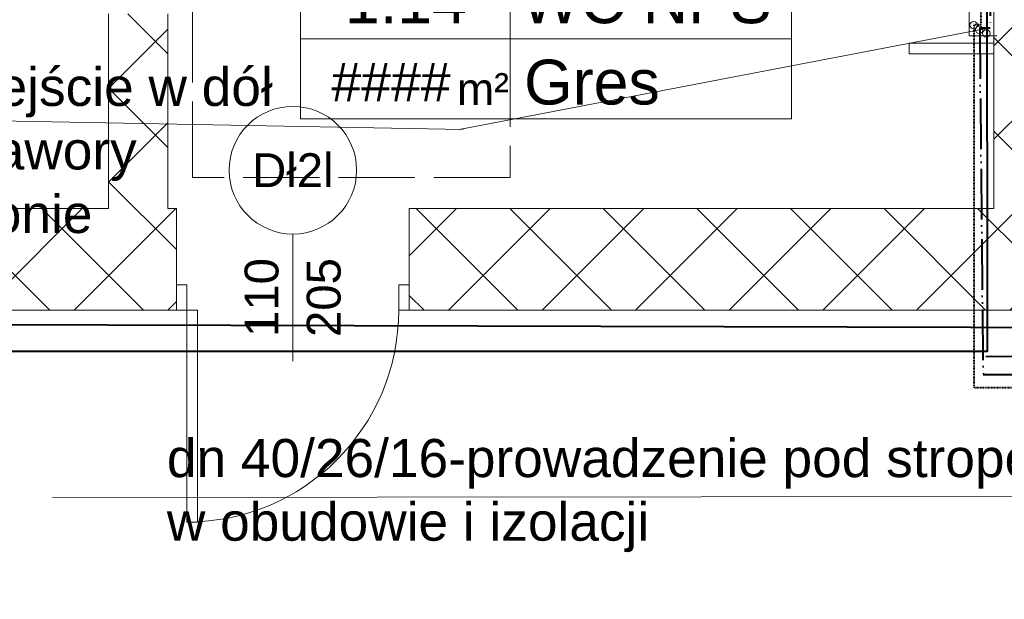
# Model space of a CAD drawing. Header units: millimetres. Extents: x 1385 to 11131, y 1971 to 6171.
# Tile 12 of 28: x 3714 to 4179, y 3028 to 3302. Entities that reach past the tile are written whole.
import ezdxf
from ezdxf.enums import TextEntityAlignment as Align

# ---------------------------------------------------------------- set-up
doc = ezdxf.new("R2010")
doc.units = ezdxf.units.MM
for name, pattern in [('ACAD_ISO02W100', [15, 12, -3]), ('ACAD_ISO05W100', [33, 24, -3, 0, -3, 0, -3]), ('HIDDEN', [0.125, 0.085, -0.04]), ('{ Half Dash }', [0])]:
    doc.linetypes.add(name, pattern=pattern)
for name, color, linetype, lineweight in [('A_opisy', 81, 'Continuous', 13), ('A_sanitarka', 140, 'Continuous', 13), ('A_stolarka', 20, 'Continuous', 15), ('A_ściany istniejące hatch', 82, 'Continuous', 9), ('ciepła woda', 1, 'ACAD_ISO05W100', 40), ('cyrkulacja', 200, 'HIDDEN', 40), ('Instalacja hydrantowa', 4, 'Continuous', 40), ('opis wody', 7, '{ Half Dash }', 15), ('zimna woda', 160, 'Continuous', 40)]:
    doc.layers.add(name, color=color, linetype=linetype, lineweight=lineweight)
doc.layers.add('Konstrukcja - Ściany zew', color=7, linetype='Continuous')
doc.styles.get("Standard").update_dxf_attribs({"font": 'arial.ttf'})
doc.styles.add('STYL_AUTOMATYCZNY_2', font='arialbd.ttf')

# ---------------------------------------------------------------- blocks, each defined once
blk = doc.blocks.new('*U116')
blk.add_line((63.8127706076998, 50), (63.8127706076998, 0))
for points in [[(151.6563229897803, 25), (-1.608218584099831, 25), (-1.608218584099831, 50), (151.6563229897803, 50)], [(63.8127706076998, 0), (-1.608218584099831, 0), (-1.608218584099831, 50), (63.8127706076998, 50)], [(-1.608218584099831, 3.552713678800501e-15), (151.6563229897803, 1.315085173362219e-15), (151.6563229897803, 25), (-1.608218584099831, 25)]]:
    blk.add_lwpolyline(points, close=True)
at = {"insert": (47.18280978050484, 14.32589765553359), "char_height": 10, "attachment_point": 1}
blk.add_mtext_dynamic_manual_height_columns('m²', width=64.84177150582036, gutter_width=75, heights=[0], dxfattribs=at)
blk.add_attdef('NR', text='', height=14).set_placement((31.27604232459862, 36.87371778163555), align=Align.MIDDLE_CENTER)
for tag, p in [('NAZWA_POM.', (67.27913792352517, 36.87371778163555)), ('WYKOŃCZENIE', (68.17839194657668, 11.49736833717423))]:
    blk.add_attdef(tag, text='', height=14).set_placement(p, align=Align.MIDDLE_LEFT)
blk.add_attdef('POW', text='', height=14).set_placement((41.48388954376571, 11.50248429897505), align=Align.MIDDLE_RIGHT)

msp = doc.modelspace()

# ---------------------------------------------------------------- hatches: boundary and pattern name
at = {"layer": 'A_ściany istniejące hatch', "lineweight": 13, "true_color": 0x000000}
h = msp.add_hatch(dxfattribs=at)
h.set_pattern_fill('NET', color=18, scale=250, angle=45)
h.set_pattern_definition([(45, (36659.01290618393, -155.4039381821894), (-22.09708691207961, 22.09708691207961), []), (135, (36659.01290618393, -155.4039381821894), (-22.09708691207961, -22.09708691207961), [])])
h.paths.add_polyline_path([(4672.38185774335, 5000.919506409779), (4714.38185774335, 5000.919503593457), (4714.38185774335, 4738.919504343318), (4924.38185774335, 4738.919504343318), (4924.381857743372, 4696.919504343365), (4672.38185774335, 4696.919504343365)], flags=16)
h.paths.add_polyline_path([(5266.383508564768, 4724.919504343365), (5266.383508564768, 4664.919504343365), (5146.38185774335, 4664.919504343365), (5146.38185774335, 4504.919504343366), (5086.38185774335, 4504.919504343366), (5086.38185774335, 4696.919504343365), (5044.38185774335, 4696.919504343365), (5044.38185774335, 4738.919504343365), (5048.38185774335, 4738.919504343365), (5048.38185774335, 5397.919504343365), (4714.38185774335, 5397.919504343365), (4714.38185774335, 5351.919504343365), (4672.38185774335, 5351.919504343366), (4672.38185774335, 5441.919504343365), (5130.38185774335, 5441.919504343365), (5130.381854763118, 5397.919504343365), (5092.38185774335, 5397.919504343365), (5092.38185774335, 4724.919504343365)], flags=17)
h.paths.add_polyline_path([(5870.38185774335, 4724.919504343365), (6012.38185774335, 4724.919504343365), (6012.381857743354, 4786.919504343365), (6056.38185774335, 4786.919504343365), (6056.38185774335, 4501.919506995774), (5996.381857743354, 4501.919506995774), (5996.38185774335, 4664.919504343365), (5870.38185774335, 4664.919504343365)], flags=17)
h.paths.add_polyline_path([(5913.38185774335, 3844.919504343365), (5996.381857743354, 3844.919504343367), (5996.381857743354, 3959.919506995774), (6056.38185774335, 3959.919506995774), (6056.38185774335, 3786.919504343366), (5996.381857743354, 3786.919504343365), (5996.381857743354, 3819.919504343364), (5913.38185774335, 3819.919504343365)], flags=17)
h.paths.add_polyline_path([(5556.38185774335, 4414.919504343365), (5586.38185774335, 4414.919504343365), (5586.38185774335, 4384.919504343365), (5556.38185774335, 4384.919504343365)], flags=17)
h.paths.add_polyline_path([(5556.38185774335, 4120.919504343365), (5586.38185774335, 4120.919504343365), (5586.38185774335, 4150.919504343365), (5556.38185774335, 4150.919504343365)], flags=17)
h.paths.add_polyline_path([(5068.38185774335, 2574.919504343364), (5128.38185774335, 2574.919504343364), (5128.38185774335, 2414.919504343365), (5366.381857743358, 2414.91950434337), (5366.381857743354, 2594.919504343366), (5426.381857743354, 2594.919504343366), (5426.38185774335, 2414.919504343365), (5996.381857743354, 2414.919504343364), (5996.38185774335, 2564.919504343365), (6056.38185774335, 2564.919504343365), (6056.38185774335, 2354.919504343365), (5068.38185774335, 2354.919504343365)])
h.paths.add_polyline_path([(2586.3818618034, 5724.919504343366), (2799.38185774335, 5724.91950669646), (2799.381852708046, 5818.953721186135), (2824.381855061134, 5818.953715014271), (2824.381855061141, 5699.919504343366), (2586.3818618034, 5699.919504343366)], flags=17)
h.paths.add_polyline_path([(3219.38185774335, 5699.265014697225), (3254.38185774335, 5699.265014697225), (3254.38185774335, 5818.953715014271), (3219.38185774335, 5818.953715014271)], flags=17)
h.paths.add_polyline_path([(3509.381857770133, 3874.919504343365), (3579.381846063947, 3874.919504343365), (3579.381846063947, 3814.919504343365), (3509.381857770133, 3814.919504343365)], flags=17)
h.paths.add_polyline_path([(3919.381857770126, 3874.919504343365), (3989.381857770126, 3874.919504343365), (3989.381857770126, 3814.919504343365), (3919.381857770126, 3814.919504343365)], flags=17)
h.paths.add_polyline_path([(4360.381857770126, 3874.919504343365), (4428.38184606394, 3874.919504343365), (4428.38184606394, 3814.919504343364), (4360.381857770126, 3814.919504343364)], flags=17)
h.paths.add_polyline_path([(4563.381857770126, 3874.919504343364), (4644.38184606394, 3874.919504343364), (4644.38184606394, 3814.919504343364), (4563.381857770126, 3814.919504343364)], flags=17)
h.paths.add_polyline_path([(5146.38185774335, 4374.919500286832), (5086.38185774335, 4374.919500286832), (5086.38185774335, 4298.919504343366), (5146.38185774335, 4298.919504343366)], flags=17)
h.paths.add_polyline_path([(4714.38185774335, 5221.919502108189), (4672.38185774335, 5221.919502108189), (4672.38185774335, 5130.919505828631), (4714.38185774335, 5130.919505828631)], flags=16)
h.paths.add_polyline_path([(5260.38185774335, 5441.919504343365), (5394.38185774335, 5441.919504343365), (5394.38185774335, 5397.919504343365), (5260.38185774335, 5397.919504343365)], flags=17)
h.paths.add_polyline_path([(6012.38185774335, 5121.919506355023), (6056.38185774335, 5121.919506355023), (6056.38185774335, 5196.919504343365), (6012.38185774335, 5196.919504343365)], flags=17)
h.paths.add_polyline_path([(6012.38185774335, 4916.919504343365), (6056.38185774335, 4916.919504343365), (6056.38185774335, 4991.919504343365), (6012.38185774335, 4991.919504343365)], flags=17)
h.paths.add_polyline_path([(5996.381857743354, 4295.91950923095), (6056.38185774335, 4295.91950923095), (6056.38185774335, 4371.919506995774), (5996.381857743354, 4371.919506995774)], flags=17)
h.paths.add_polyline_path([(5996.381857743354, 4089.91950923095), (6056.38185774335, 4089.91950923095), (6056.38185774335, 4165.919506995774), (5996.381857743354, 4165.919506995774)], flags=17)
h.paths.add_polyline_path([(5996.38185774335, 3581.919506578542), (6056.38185774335, 3581.919506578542), (6056.38185774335, 3656.919504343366), (5996.38185774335, 3656.919504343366)], flags=17)
h.paths.add_polyline_path([(5996.381857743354, 3376.919506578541), (6056.38185774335, 3376.919506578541), (6056.38185774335, 3451.919504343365), (5996.381857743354, 3451.919504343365)], flags=17)
h.paths.add_polyline_path([(5996.38185774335, 2904.919506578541), (6056.38185774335, 2904.919506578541), (6056.38185774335, 2974.919504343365), (5996.38185774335, 2974.919504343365)], flags=17)
h.paths.add_polyline_path([(6056.38185774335, 2699.919504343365), (5996.38185774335, 2699.919504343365), (5996.38185774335, 2769.919504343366), (6056.38185774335, 2769.919504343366)], flags=17)
h.paths.add_polyline_path([(4771.38185748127, 2814.919504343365), (4841.38185774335, 2814.919504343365), (4841.38185774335, 2754.919504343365), (4771.38185748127, 2754.919504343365)], flags=17)
h.paths.add_polyline_path([(4566.38185774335, 2754.919504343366), (4636.38185774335, 2754.919504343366), (4636.38185774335, 2814.919504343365), (4566.38185774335, 2814.919504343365)], flags=17)
h.paths.add_polyline_path([(4361.38185748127, 2814.919504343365), (4431.38185774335, 2814.919504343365), (4431.38185774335, 2754.919504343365), (4361.38185748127, 2754.919504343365)], flags=17)
h.paths.add_polyline_path([(4104.38185774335, 2754.919504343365), (4226.381846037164, 2754.919504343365), (4226.381846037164, 2814.919504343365), (4104.38185774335, 2814.919504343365)], flags=17)
h.paths.add_polyline_path([(3899.38185748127, 2814.919504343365), (3969.38185774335, 2814.919504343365), (3969.38185774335, 2754.919504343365), (3899.38185748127, 2754.919504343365)], flags=17)
h.paths.add_polyline_path([(3694.381857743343, 2754.919504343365), (3764.38185774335, 2754.919504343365), (3764.38185774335, 2814.919504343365), (3694.381857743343, 2814.919504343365)], flags=17)
h.paths.add_polyline_path([(3489.38185748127, 2814.919504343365), (3559.381857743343, 2814.919504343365), (3559.381857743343, 2754.919504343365), (3489.38185748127, 2754.919504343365)], flags=17)
h.paths.add_polyline_path([(5378.38185774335, 2814.919504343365), (5291.88185774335, 2814.919504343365), (5291.897268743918, 2754.919504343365), (5366.38185774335, 2754.919504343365), (5366.381857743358, 2704.919504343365), (5426.381857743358, 2704.919504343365), (5426.38185774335, 2948.419504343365), (5378.38185774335, 2948.419504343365)], flags=17)
h.paths.add_polyline_path([(5181.88185774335, 2814.919504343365), (5181.897268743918, 2754.919504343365), (5128.38185774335, 2754.919504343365), (5128.38185774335, 2714.919504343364), (5068.38185774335, 2714.919504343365), (5068.38185774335, 2754.919504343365), (4976.38185774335, 2754.919504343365), (4976.38185774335, 2814.919504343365)], flags=17)
h.paths.add_polyline_path([(3194.38185774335, 2708.919504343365), (3254.38185774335, 2708.919504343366), (3254.38185774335, 2754.919504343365), (3354.38185774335, 2754.919504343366), (3354.381846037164, 2814.919504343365), (3194.38185774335, 2814.919504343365)], flags=17)
h.paths.add_polyline_path([(4984.381857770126, 3874.919504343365), (5086.38185774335, 3874.919504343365), (5086.38185774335, 4168.919504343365), (5146.38185774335, 4168.919500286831), (5146.38185774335, 3844.919504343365), (5163.38185774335, 3844.919504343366), (5163.38185774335, 3819.919504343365), (5146.38185774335, 3819.919504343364), (5146.38185774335, 3464.919504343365), (5173.38185774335, 3464.919504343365), (5173.38185774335, 3384.919504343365), (5146.38185774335, 3384.919504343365), (5146.38185774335, 3164.919504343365), (4970.88185774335, 3164.919504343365), (4970.881857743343, 3212.919504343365), (5106.38185774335, 3212.919504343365), (5106.38185774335, 3814.919504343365), (4984.381857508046, 3814.919504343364)], flags=17)
h.paths.add_polyline_path([(4779.381857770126, 3874.919504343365), (4849.381857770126, 3874.919504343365), (4849.381857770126, 3814.919504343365), (4816.38185774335, 3814.919504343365), (4816.381857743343, 3648.919504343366), (4784.38185774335, 3648.919507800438), (4784.38185774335, 3814.919504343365), (4779.381857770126, 3814.919504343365)], flags=17)
h.paths.add_polyline_path([(4537.38185774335, 3212.919504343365), (4784.38185774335, 3212.919504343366), (4784.38185774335, 3362.919509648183), (4816.38185774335, 3362.919506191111), (4816.381857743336, 3212.91950434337), (4860.88185774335, 3212.919504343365), (4860.88185774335, 3164.919504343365), (4537.38185774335, 3164.919504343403)], flags=17)
h.paths.add_polyline_path([(3548.38185774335, 3212.919504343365), (3548.381857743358, 3164.919504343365), (3788.38185774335, 3164.919504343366), (3788.381857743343, 3212.919504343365), (3784.381857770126, 3212.919504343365), (3784.381857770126, 3304.919504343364), (3756.381857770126, 3304.919504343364), (3756.381857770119, 3212.919504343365)], flags=17)
h.paths.add_polyline_path([(3194.38185774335, 3905.919504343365), (3254.38185774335, 3905.919504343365), (3254.38185774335, 3874.919504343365), (3374.381857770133, 3874.919504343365), (3374.381846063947, 3814.919504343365), (3234.38185774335, 3814.919504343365), (3234.38185774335, 3212.919504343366), (3438.38185774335, 3212.919504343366), (3438.38185774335, 3164.919504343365), (3194.38185774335, 3164.919504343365)], flags=17)
h.paths.add_polyline_path([(3254.38185774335, 4202.334578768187), (3194.38185774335, 4202.334578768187), (3194.38185774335, 4045.919515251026), (3254.38185774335, 4045.919515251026)], flags=17)
h.paths.add_polyline_path([(3254.38185774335, 4416.893066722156), (3194.38185774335, 4416.893066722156), (3194.38185774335, 4337.33458072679), (3254.38185774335, 4337.33458072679)], flags=17)
h.paths.add_polyline_path([(3254.38185774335, 4631.919504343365), (3194.38185774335, 4631.919504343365), (3194.38185774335, 4551.893075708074), (3254.38185774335, 4551.893075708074)], flags=17)
h.paths.add_polyline_path([(3254.38185774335, 4951.919504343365), (3194.38185774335, 4951.919504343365), (3194.38185774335, 4766.919504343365), (3254.38185774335, 4766.919504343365)], flags=17)
h.paths.add_polyline_path([(3254.38185774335, 5156.919504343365), (3194.38185774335, 5156.919504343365), (3194.38185774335, 5086.919517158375), (3254.38185774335, 5086.919517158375)], flags=17)
h.paths.add_polyline_path([(3254.38185774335, 5371.919504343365), (3194.38185774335, 5371.919504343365), (3194.38185774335, 5291.919504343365), (3254.38185774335, 5291.919504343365)], flags=17)
h.paths.add_polyline_path([(2204.38185774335, 5097.035849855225), (2144.38185774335, 5097.035849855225), (2144.38185774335, 5167.015833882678), (2204.38185774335, 5167.015833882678), (2204.38185774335, 5168.919504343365), (2664.38185774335, 5168.919504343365), (2664.38185774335, 5158.919504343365), (2633.281857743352, 5158.919504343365), (2633.281857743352, 5082.919504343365), (2618.281857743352, 5082.919504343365), (2618.281857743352, 5158.919504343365), (2362.38185774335, 5158.919504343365), (2362.38185774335, 5143.916349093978), (2355.38185774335, 5143.916349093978), (2355.38185774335, 5158.919504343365), (2204.38185774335, 5158.919504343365)])
h.paths.add_polyline_path([(2204.38185774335, 5041.919504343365), (2204.381857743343, 5048.919504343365), (2355.38185774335, 5048.919504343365), (2355.38185774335, 5053.916349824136), (2362.38185774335, 5053.916349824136), (2362.38185774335, 5031.438436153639), (2355.38185774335, 5031.438435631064), (2355.381857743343, 5041.919504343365)], flags=17)
h.paths.add_polyline_path([(2144.38185774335, 4962.035849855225), (2204.38185774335, 4962.035849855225), (2204.38185774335, 4931.919504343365), (2355.38185774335, 4931.919504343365), (2355.38185774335, 4941.438436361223), (2362.38185774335, 4941.438436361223), (2362.381857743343, 4931.919504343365), (2618.281857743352, 4931.919504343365), (2618.281857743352, 4987.919504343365), (2633.281857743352, 4987.919504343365), (2633.281857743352, 4931.919504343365), (2661.381857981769, 4931.919504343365), (2661.38185774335, 4916.919504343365), (2204.38185774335, 4916.919504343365), (2204.38185774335, 4891.555865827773), (2144.38185774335, 4891.555865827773)])
h.paths.add_polyline_path([(2144.38185774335, 4761.555865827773), (2204.38185774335, 4761.555865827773), (2204.38185774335, 4716.919504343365), (2796.38185774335, 4716.919504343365), (2796.38185774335, 4734.184858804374), (2844.381857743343, 4734.184858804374), (2844.38185774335, 4404.918674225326), (2796.38185774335, 4404.918674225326), (2796.38185774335, 4676.919504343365), (2204.38185774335, 4676.919504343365), (2204.38185774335, 4599.048357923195), (2144.38185774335, 4599.048357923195)])
h.paths.add_polyline_path([(2144.38185774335, 4259.068373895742), (2204.38185774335, 4259.068373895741), (2204.38185774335, 4236.919504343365), (2796.38185774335, 4236.919504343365), (2796.38185774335, 4294.918674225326), (2844.381857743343, 4294.918674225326), (2844.38185774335, 3897.918674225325), (2796.38185774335, 3897.918674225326), (2796.381857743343, 4211.919504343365), (2204.38185774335, 4211.919504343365), (2204.381857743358, 4188.852088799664), (2144.38185774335, 4188.852088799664)])
h.paths.add_polyline_path([(2144.38185774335, 3844.721419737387), (2204.38185774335, 3844.721419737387), (2204.38185774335, 3774.919504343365), (2796.38185774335, 3774.919504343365), (2796.38185774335, 3787.918674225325), (2844.381857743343, 3787.918674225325), (2844.38185774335, 3729.280435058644), (2796.38185774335, 3729.280435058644), (2796.381857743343, 3731.919504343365), (2204.38185774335, 3731.919504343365), (2204.38185774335, 3679.721419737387), (2144.38185774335, 3679.721419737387)])
h.paths.add_polyline_path([(2144.38185774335, 3544.721419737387), (2204.38185774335, 3544.721419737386), (2204.381857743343, 3490.139242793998), (2263.38185774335, 3490.139242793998), (2263.38185774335, 3631.836923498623), (2272.745638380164, 3631.836923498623), (2272.745637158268, 3625.836923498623), (2269.38185774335, 3625.836923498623), (2269.38185774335, 3490.139242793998), (2366.38185774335, 3490.139242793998), (2366.38185774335, 3625.836923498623), (2361.745637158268, 3625.836923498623), (2361.745637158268, 3631.836923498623), (2376.927065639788, 3631.836923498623), (2376.927065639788, 3625.836923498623), (2372.38185774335, 3625.836923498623), (2372.38185774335, 3490.139242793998), (2469.38185774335, 3490.139242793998), (2469.381857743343, 3625.836923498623), (2465.927065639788, 3625.836923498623), (2465.92706454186, 3631.836923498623), (2475.38185774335, 3631.836923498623), (2475.38185774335, 3596.836923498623), (2479.553545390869, 3596.836923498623), (2479.553545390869, 3590.836923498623), (2475.38185774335, 3590.836923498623), (2475.381857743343, 3490.139242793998), (2643.38185774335, 3490.139242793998), (2643.38185774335, 3590.836923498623), (2568.553547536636, 3590.836923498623), (2568.553546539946, 3596.836923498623), (2649.38185774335, 3596.836923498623), (2649.38185774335, 3490.139242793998), (2796.38185774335, 3490.139242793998), (2796.38185774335, 3619.280435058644), (2844.38185774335, 3619.280435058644), (2844.38185774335, 3472.425566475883), (2796.38185774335, 3472.425566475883), (2796.38185774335, 3475.139242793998), (2649.38185774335, 3475.139242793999), (2649.38185774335, 3432.839241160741), (2643.38185774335, 3432.839242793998), (2643.381857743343, 3475.139242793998), (2204.38185774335, 3475.139242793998), (2144.38185774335, 3475.139242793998)])
h.paths.add_polyline_path([(2144.38185774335, 4394.068373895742), (2204.38185774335, 4394.068373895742), (2204.38185774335, 4464.048357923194), (2144.38185774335, 4464.048357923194)])
h.paths.add_polyline_path([(2144.38185774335, 3979.721419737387), (2204.38185774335, 3979.721419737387), (2204.38185774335, 4053.852088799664), (2144.38185774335, 4053.852088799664)], flags=17)
h.paths.add_polyline_path([(2144.38185774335, 3270.159258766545), (2204.38185774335, 3270.159258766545), (2204.38185774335, 3340.139242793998), (2144.38185774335, 3340.139242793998)], flags=17)
h.paths.add_polyline_path([(2144.38185774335, 3065.179274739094), (2144.38185774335, 3135.159258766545), (2204.38185774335, 3135.159258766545), (2204.38185774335, 3125.159258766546), (2251.38185774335, 3125.159258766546), (2251.38185774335, 3296.139258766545), (2262.59257709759, 3296.139258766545), (2262.59257709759, 3290.139258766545), (2257.38185774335, 3290.139258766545), (2257.381857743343, 3125.159258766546), (2356.38185774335, 3125.159258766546), (2356.38185774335, 3290.139258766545), (2351.592579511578, 3290.139258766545), (2351.592579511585, 3296.139258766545), (2366.893717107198, 3296.139258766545), (2366.893717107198, 3290.139258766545), (2362.38185774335, 3290.139258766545), (2362.381857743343, 3125.159258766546), (2459.38185774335, 3125.159258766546), (2459.381857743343, 3290.139258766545), (2455.893718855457, 3290.139258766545), (2455.893715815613, 3296.139258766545), (2469.927064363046, 3296.139258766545), (2469.927065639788, 3290.139258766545), (2465.38185774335, 3290.139258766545), (2465.38185774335, 3125.159258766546), (2562.38185774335, 3125.159258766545), (2562.381857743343, 3290.139258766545), (2558.927065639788, 3290.139258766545), (2558.927065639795, 3296.139258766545), (2562.38185774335, 3296.139258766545), (2562.381857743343, 3340.139242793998), (2643.38185774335, 3340.139242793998), (2643.38185774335, 3343.839241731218), (2649.38185774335, 3343.839241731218), (2649.38185774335, 3329.811708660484), (2643.38185774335, 3329.811708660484), (2643.38185774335, 3334.139242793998), (2568.38185774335, 3334.139242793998), (2568.38185774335, 3125.159258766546), (2643.38185774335, 3125.159258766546), (2643.38185774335, 3240.811704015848), (2649.38185774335, 3240.811706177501), (2649.38185774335, 3125.159258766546), (2796.38185774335, 3125.159258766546), (2796.38185774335, 3362.425566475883), (2844.381857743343, 3362.425566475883), (2844.381857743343, 2928.619504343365), (2796.38185774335, 2928.619504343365), (2796.38185774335, 3110.159258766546), (2649.38185774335, 3110.159258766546), (2649.38185774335, 3012.649750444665), (2643.38185774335, 3012.649750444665), (2643.38185774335, 3110.159258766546), (2568.38185774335, 3110.159258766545), (2568.38185774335, 2917.319504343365), (2643.38185774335, 2917.319504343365), (2643.38185774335, 2923.64975003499), (2649.38185774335, 2923.64975003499), (2649.38185774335, 2907.619505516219), (2643.38185774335, 2907.619504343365), (2643.381857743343, 2911.319504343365), (2562.38185774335, 2911.319504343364), (2562.38185774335, 2984.919504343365), (2558.927065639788, 2984.919504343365), (2558.927065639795, 2990.919504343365), (2562.38185774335, 2990.919504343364), (2562.381857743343, 3110.159258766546), (2465.38185774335, 3110.159258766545), (2465.381857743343, 2990.919504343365), (2469.927064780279, 2990.919504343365), (2469.927065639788, 2984.919504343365), (2455.893717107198, 2984.919504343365), (2455.893718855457, 2990.919504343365), (2459.38185774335, 2990.919504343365), (2459.38185774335, 3110.159258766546), (2362.38185774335, 3110.159258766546), (2362.381857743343, 2990.919504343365), (2366.893717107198, 2990.919504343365), (2366.893717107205, 2984.919504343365), (2351.592578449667, 2984.919504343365), (2351.592579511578, 2990.919504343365), (2356.38185774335, 2990.919504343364), (2356.38185774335, 3110.159258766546), (2257.38185774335, 3110.159258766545), (2257.38185774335, 2990.919504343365), (2262.592578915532, 2990.919504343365), (2262.59257709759, 2984.919504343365), (2251.38185774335, 2984.919504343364), (2251.381857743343, 3110.159258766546), (2204.38185774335, 3110.159258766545), (2204.381857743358, 3065.179274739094)])
h.paths.add_polyline_path([(2264.381857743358, 2673.919504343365), (2204.38185774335, 2673.919504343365), (2204.38185774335, 2754.919504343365), (2144.38185774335, 2754.919504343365), (2144.38185774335, 2930.179274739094), (2204.38185774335, 2930.179274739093), (2204.38185774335, 2814.919504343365), (2643.38185774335, 2814.919504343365), (2643.38185774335, 2818.619504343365), (2649.38185774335, 2818.619505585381), (2649.38185774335, 2814.919504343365), (2796.38185774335, 2814.919504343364), (2796.38185774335, 2818.619504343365), (2844.381857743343, 2818.619504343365), (2844.38185774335, 2763.919505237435), (2819.38185774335, 2763.919504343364), (2819.381857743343, 2774.919504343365), (2649.38185774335, 2774.919504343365), (2649.381857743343, 2770.179274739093), (2643.38185774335, 2770.179274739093), (2643.38185774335, 2774.919504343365), (2459.38185774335, 2774.919504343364), (2459.38185774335, 2734.666338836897), (2434.38185774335, 2734.666339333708), (2434.381857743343, 2774.919504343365), (2264.38185774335, 2774.919504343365)])
h.paths.add_polyline_path([(2264.38185774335, 2424.919504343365), (2264.381857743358, 2463.919504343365), (2204.38185774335, 2463.919504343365), (2204.38185774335, 2364.919504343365), (3254.38185774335, 2364.919504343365), (3254.38185774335, 2568.919504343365), (3194.381857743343, 2568.919504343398), (3194.38185774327, 2424.919504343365)])
edge = h.paths.add_edge_path()
edge.add_line((5524.38185774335, 5441.919504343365), (5524.381854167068, 5397.919504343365))
edge.add_line((5524.381854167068, 5397.919504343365), (5562.38185774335, 5397.919504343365))
edge.add_line((5562.38185774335, 5397.919504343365), (5562.38185774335, 5247.919504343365))
edge.add_line((5562.38185774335, 5247.919504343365), (5589.38185774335, 5247.919504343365))
edge.add_line((5589.38185774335, 5247.919504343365), (5589.38185774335, 5397.919504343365))
edge.add_line((5589.38185774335, 5397.919504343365), (6012.38185774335, 5397.919504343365))
edge.add_line((6012.38185774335, 5397.919504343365), (6012.38185774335, 5326.919502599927))
edge.add_line((6012.38185774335, 5326.919502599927), (6056.38185774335, 5326.919504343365))
edge.add_line((6056.38185774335, 5326.919504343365), (6056.38185774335, 5441.919504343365))
edge.add_line((6056.38185774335, 5441.919504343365), (5524.381857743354, 5441.919547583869))
edge.add_line((2189.38185774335, 5818.953721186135), (2224.38185774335, 5818.953721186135))
edge.add_line((2224.38185774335, 5818.953721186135), (2224.381864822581, 5724.91950669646))
edge.add_line((2224.381864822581, 5724.91950669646), (2406.381857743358, 5724.91950669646))
edge.add_line((2406.381857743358, 5724.91950669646), (2406.381861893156, 5699.919504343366))
edge.add_line((2406.381861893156, 5699.919504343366), (2189.381857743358, 5699.919504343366))
edge.add_line((2189.381857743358, 5699.919504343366), (2189.38185774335, 5818.953715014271))
edge.add_line((3784.381857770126, 3414.919504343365), (3756.381857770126, 3414.919504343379))
edge.add_line((3756.381857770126, 3414.919504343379), (3756.381857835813, 3699.919504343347))
edge.add_line((3756.381857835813, 3699.919504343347), (3784.381857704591, 3699.919504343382))
edge.add_line((3784.381857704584, 3699.919504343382), (3784.381857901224, 3619.938553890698))
edge.add_line((3784.381857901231, 3619.938553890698), (3784.381857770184, 3528.31094759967))
edge.add_line((3784.381857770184, 3528.31094759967), (3784.381857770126, 3424.919504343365))
edge.add_line((3784.381857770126, 3424.919504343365), (3784.381846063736, 3414.919504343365))
edge.add_line((3094.38185774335, 5696.919504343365), (3254.38185774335, 5696.919504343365))
edge.add_line((3254.38185774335, 5696.919504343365), (3254.38185774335, 5506.919504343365))
edge.add_line((3254.38185774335, 5506.919504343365), (3194.38185774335, 5506.919504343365))
edge.add_line((3194.38185774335, 5506.919504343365), (3194.38185774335, 5636.919504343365))
edge.add_line((3194.38185774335, 5636.919504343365), (3094.38185774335, 5636.919504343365))
edge.add_line((3094.38185774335, 5636.919504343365), (3094.381855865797, 5696.919504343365))
edge.add_line((2586.38186355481, 5696.919504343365), (2944.38185774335, 5696.919504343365))
edge.add_line((2944.38185774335, 5696.919504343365), (2944.38185774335, 5636.919504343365))
edge.add_line((2944.38185774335, 5636.919504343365), (2844.38185774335, 5636.919504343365))
edge.add_line((2844.38185774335, 5636.919504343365), (2844.38185774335, 4844.184858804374))
edge.add_line((2844.38185774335, 4844.184858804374), (2796.38185774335, 4844.184858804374))
edge.add_line((2796.38185774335, 4844.184858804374), (2796.38185774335, 4916.919504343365))
edge.add_line((2796.38185774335, 4916.919504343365), (2756.38186108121, 4916.919504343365))
edge.add_line((2756.38186108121, 4916.919504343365), (2756.38185774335, 4931.919504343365))
edge.add_line((2756.38185774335, 4931.919504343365), (2796.38185774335, 4931.919504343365))
edge.add_line((2796.38185774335, 4931.919504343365), (2796.38185774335, 5636.919504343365))
edge.add_line((2796.38185774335, 5636.919504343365), (2586.381862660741, 5636.919504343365))
edge.add_line((2586.381862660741, 5636.919504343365), (2586.38185774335, 5696.919504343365))
edge.add_line((2434.38185774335, 2634.666338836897), (2459.38185774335, 2634.666337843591))
edge.add_line((2459.38185774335, 2634.666337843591), (2459.38185774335, 2599.919504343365))
edge.add_line((2459.38185774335, 2599.919504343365), (2819.38185774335, 2599.919504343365))
edge.add_line((2819.38185774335, 2599.919504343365), (2819.38185774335, 2665.951671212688))
edge.add_line((2819.38185774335, 2665.951671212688), (2844.38185774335, 2665.951671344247))
edge.add_line((2844.38185774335, 2665.951671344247), (2844.381857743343, 2594.919504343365))
edge.add_line((2844.381857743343, 2594.919504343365), (2514.38185774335, 2594.919504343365))
edge.add_line((2514.38185774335, 2594.919504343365), (2514.381857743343, 2574.919504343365))
edge.add_line((2514.381857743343, 2574.919504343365), (2434.38185774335, 2574.919504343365))
edge.add_line((2434.38185774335, 2574.919504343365), (2434.381860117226, 2634.666338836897))
h.paths.add_polyline_path([(4214.38185774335, 3699.919504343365), (4174.38185774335, 3699.919504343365), (4174.38185774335, 3212.919504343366), (3898.38185774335, 3212.919504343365), (3898.38185774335, 3164.919504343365), (4427.38185774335, 3164.919504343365), (4427.38185774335, 3212.919504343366), (4214.38185774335, 3212.919504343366)], flags=17)
h.paths.add_polyline_path([(4174.38185774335, 3799.919504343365), (4214.38185774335, 3799.919504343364), (4214.38185774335, 3814.919504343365), (4225.381857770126, 3814.919504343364), (4225.381857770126, 3874.919504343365), (4124.381857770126, 3874.919504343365), (4124.381857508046, 3814.919504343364), (4174.38185774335, 3814.919504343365)], flags=17)
h.paths.add_polyline_path([(5695.381857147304, 4664.919504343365), (5441.383508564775, 4664.919504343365), (5441.383511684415, 4724.919504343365), (5562.38185774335, 4724.919504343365), (5562.38185774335, 4797.919508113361), (5589.38185774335, 4797.919508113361), (5589.38185774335, 4724.919504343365), (5695.381857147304, 4724.919504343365)], flags=17)
h.paths.add_polyline_path([(5483.878040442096, 3421.919504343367), (5493.878040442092, 3421.919504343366), (5493.878040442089, 3436.919504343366), (5483.878040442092, 3436.919504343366)], flags=17)
h.paths.add_polyline_path([(5573.878040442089, 3593.919504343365), (5588.878040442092, 3593.919504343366), (5588.878040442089, 3819.919504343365), (5629.38185774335, 3819.919504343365), (5629.381861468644, 3844.919504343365), (5273.38185774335, 3844.919504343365), (5273.38185774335, 3819.919504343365), (5334.381857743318, 3819.919504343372), (5334.38185774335, 3593.919504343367), (5352.381857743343, 3593.919504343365), (5352.381857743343, 3603.919504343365), (5344.381857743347, 3603.919504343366), (5344.381857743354, 3819.919504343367), (5483.878040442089, 3819.919504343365), (5483.878040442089, 3603.919504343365), (5437.381856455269, 3603.919504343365), (5437.381856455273, 3593.919504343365), (5498.878041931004, 3593.919504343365), (5498.878041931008, 3603.919504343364), (5493.878040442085, 3603.919504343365), (5493.878040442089, 3819.919504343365), (5578.878040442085, 3819.919504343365), (5578.878040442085, 3603.919504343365), (5573.878040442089, 3603.919504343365)], flags=17)
h.paths.add_polyline_path([(5344.38185774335, 3436.919504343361), (5334.381857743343, 3436.919504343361), (5334.38185774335, 3212.919504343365), (5276.38185774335, 3212.919504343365), (5276.38185774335, 3164.919504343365), (5378.38185774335, 3164.919504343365), (5378.38185774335, 3058.419504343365), (5426.38185774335, 3058.419504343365), (5426.38185774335, 3164.919504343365), (5996.38185774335, 3164.919504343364), (5996.38185774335, 3109.919506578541), (6056.38185774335, 3109.919504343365), (6056.38185774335, 3246.919504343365), (5996.381857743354, 3246.919504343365), (5996.38185774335, 3212.919504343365), (5493.878040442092, 3212.919504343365), (5493.878040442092, 3321.919504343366), (5483.878040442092, 3321.919504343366), (5483.878040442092, 3212.919504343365), (5344.38185774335, 3212.919504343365)], flags=17)
h.paths.add_polyline_path([(2144.38185774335, 5506.99581791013), (2204.38185774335, 5506.99581791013), (2204.38185774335, 5636.919504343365), (2406.381850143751, 5636.919504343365), (2406.381850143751, 5696.919504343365), (2144.38185774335, 5696.919504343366)])
h.paths.add_polyline_path([(2204.38185774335, 5371.995817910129), (2144.38185774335, 5371.99581791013), (2144.38185774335, 5302.015833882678), (2204.38185774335, 5302.015833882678)])

# ---------------------------------------------------------------- linework, layer by layer
at = {"layer": 'A_opisy', "color": 18, "linetype": 'ACAD_ISO02W100', "lineweight": 13, "ltscale": 3, "true_color": 0x000000}
msp.add_lwpolyline([(3795.986014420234, 3377.530858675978), (3945.986014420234, 3377.530858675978), (3945.986014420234, 3227.530858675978), (3795.986014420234, 3227.530858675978)], close=True, dxfattribs=at)
at = {"layer": 'A_sanitarka', "color": 18, "lineweight": 13, "true_color": 0x000000}
msp.add_lwpolyline([(4134.381857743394, 3285.996638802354), (4134.381857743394, 3290.996638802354), (4174.381857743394, 3290.996638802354), (4174.381857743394, 3285.996638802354)], close=True, dxfattribs=at)
at = {"layer": 'A_stolarka', "color": 18, "lineweight": 13, "true_color": 0x000000}
msp.add_line((3843.38185774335, 3200.919504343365), (3843.38185774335, 3140.919504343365), dxfattribs=at)
for points in [[(3788.38185774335, 3176.919504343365), (3793.38185774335, 3176.919504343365), (3793.38185774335, 3164.919504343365), (3788.38185774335, 3164.919504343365)], [(3893.38185774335, 3176.919504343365), (3898.38185774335, 3176.919504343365), (3898.38185774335, 3164.919504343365), (3893.38185774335, 3164.919504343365)], [(3793.38185774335, 3164.919504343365), (3798.38185774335, 3164.919504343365), (3798.38185774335, 3064.919504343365), (3793.38185774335, 3064.919504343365)]]:
    msp.add_lwpolyline(points, close=True, dxfattribs=at)
msp.add_circle((3843.38185774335, 3231.049031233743), 30.12952689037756, dxfattribs=at)
msp.add_arc((3793.38185774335, 3164.919504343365), 100, 270, 0, dxfattribs=at)
at = {"layer": 'ciepła woda'}
for points in [[(3793.360020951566, 3644.962219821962), (3791.811482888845, 3427.890519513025), (4146.583200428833, 3427.172713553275), (4173.16780998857, 3427.556021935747), (4172.731254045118, 3298.112637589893), (4167.636728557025, 3298.048899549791)], [(4167.764400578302, 3298.114552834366), (4169.358241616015, 3134.561985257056), (5361.23754688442, 3138.18507448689), (5362.482108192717, 3218.332811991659)]]:
    msp.add_lwpolyline(points, dxfattribs=at)
at = {"layer": 'cyrkulacja'}
for points in [[(3792.849889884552, 3626.635897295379), (3796.830396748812, 3626.635897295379), (3796.830396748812, 3431.802770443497), (4150.355580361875, 3431.802770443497), (4150.355580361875, 3422.153660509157), (4168.336568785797, 3422.153660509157), (4168.336568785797, 3299.622106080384), (4164.978959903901, 3299.622106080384)], [(5374.289710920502, 3216.20672366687), (5374.289710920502, 3128.236679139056), (4165.10799884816, 3128.236679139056), (4165.10799884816, 3299.711383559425)]]:
    msp.add_lwpolyline(points, dxfattribs=at)
at = {"layer": 'Instalacja hydrantowa'}
msp.add_lwpolyline([(2227.030244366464, 3714.66117852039), (2227.030244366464, 3726.974421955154), (3173.277606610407, 3726.974421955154), (3173.277606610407, 3159.596185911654), (4862.370209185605, 3155.051038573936), (4862.370209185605, 3155.051038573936)], dxfattribs=at)
at = {"layer": 'Konstrukcja - Ściany zew', "color": 18, "linetype": 'Continuous', "lineweight": 13, "true_color": 0x000000}
for p, q in [((4174.38185774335, 3412.919504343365), (4174.38185774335, 3212.919504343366)), ((3756.381857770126, 3304.919504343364), (3756.381857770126, 3212.919504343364)), ((3784.381857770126, 3304.919504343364), (3784.381857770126, 3212.919504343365)), ((3548.38185774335, 3212.919504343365), (3756.381857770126, 3212.919504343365)), ((3788.38185774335, 3212.919504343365), (3784.381857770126, 3212.919504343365)), ((3788.38185774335, 3164.919504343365), (3788.38185774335, 3212.919504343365)), ((3898.38185774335, 3212.919504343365), (4174.38185774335, 3212.919504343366)), ((3898.38185774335, 3164.919504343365), (3898.38185774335, 3212.919504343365)), ((3548.38185774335, 3164.919504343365), (3788.38185774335, 3164.919504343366)), ((3898.38185774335, 3164.919504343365), (4427.38185774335, 3164.919504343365))]:
    msp.add_line(p, q, dxfattribs=at)
at = {"layer": 'opis wody'}
for p, q in [((3522.481964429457, 3257.768274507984), (3923.890259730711, 3250.237375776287)), ((4253.384416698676, 3077.11818002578), (3729.858670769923, 3076.545705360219))]:
    msp.add_line(p, q, dxfattribs=at)
for points in [[(4174.697758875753, 3350.730402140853), (4162.71184691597, 3350.730402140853), (4162.71184691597, 3294.482792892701), (4175.906791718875, 3294.482792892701)], [(4170.200732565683, 3297.723654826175), (3922.005710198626, 3250.237375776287)]]:
    msp.add_lwpolyline(points, dxfattribs=at)
for centre in [(4164.903457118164, 3299.566067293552), (4167.553604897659, 3297.378357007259), (4170.896113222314, 3295.651318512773)]:
    msp.add_circle(centre, 1.742596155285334, dxfattribs=at)
at = {"layer": 'zimna woda'}
for points in [[(3143.406472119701, 3716.551879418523), (3161.049921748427, 3716.551879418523), (3161.049921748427, 3145.522882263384), (4171.376283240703, 3145.522882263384), (4171.244492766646, 3343.739255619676)], [(4170.651435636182, 3143.155558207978), (5349.974368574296, 3146.699366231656), (5349.974368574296, 3220.054828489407)]]:
    msp.add_lwpolyline(points, dxfattribs=at)

# ---------------------------------------------------------------- block references
at = {"layer": 'A_opisy', "color": 18, "lineweight": 13, "true_color": 0x000000}
ref = msp.add_blockref('*U116', (3849.501105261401, 3255.261926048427), dxfattribs=dict(at, xscale=1.512, yscale=1.512, zscale=1.512))
ref.add_attrib('NR', '1.14', dxfattribs={"layer": '0', "height": 21.168}).set_placement((3896.790481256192, 3311.014987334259), align=Align.MIDDLE_CENTER)
ref.add_attrib('NAZWA_POM.', 'WC NPS', dxfattribs={"layer": '0', "height": 21.168}).set_placement((3951.227161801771, 3311.014987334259), align=Align.MIDDLE_LEFT)
ref.add_attrib('POW.', '####', dxfattribs={"layer": '0', "height": 18.14399999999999}).set_placement((3917.918274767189, 3272.653682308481), align=Align.MIDDLE_RIGHT)
ref.add_attrib('WYKOŃCZENIE', 'Gres', dxfattribs={"layer": '0', "height": 21.168}).set_placement((3952.586833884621, 3272.645946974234), align=Align.MIDDLE_LEFT)

# ---------------------------------------------------------------- texts
at = {"layer": 'A_stolarka', "color": 18, "lineweight": 13, "true_color": 0x000000, "insert": (3843.38185774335, 3231.049031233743), "char_height": 16, "attachment_point": 5, "style": 'STYL_AUTOMATYCZNY_2'}
msp.add_mtext('\\A1;{\\fArial|b0|i0|c238|p34;Dł2l}', dxfattribs=at)
at = {"layer": 'A_stolarka', "color": 18, "lineweight": 13, "true_color": 0x000000, "insert": (3843.381857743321, 3170.919504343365), "char_height": 16, "attachment_point": 5, "rotation": 89.99999999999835}
msp.add_mtext('\\pxsm1.1;110\\P205', dxfattribs=at)
at = {"layer": 'opis wody', "color": 18, "lineweight": 13, "true_color": 0x000000, "char_height": 18, "attachment_point": 1}
for s, width, heights, insert in [('  dn26/26/16\\Pw pod stropem/zejście w dół pod posadzkę /zawory odcinające na pionie', 346.5118087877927, [172.152632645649], (3519.486768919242, 3309.397028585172)), ('dn 40/26/16-prowadzenie pod stropem\\Pw obudowie i izolacji', 569.9666749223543, [137.044501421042], (3783.901299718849, 3104.115140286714))]:
    msp.add_mtext_dynamic_manual_height_columns(s, width=width, gutter_width=12.5, heights=heights, dxfattribs=dict(at, insert=insert))

doc.saveas('drawing.dxf')
